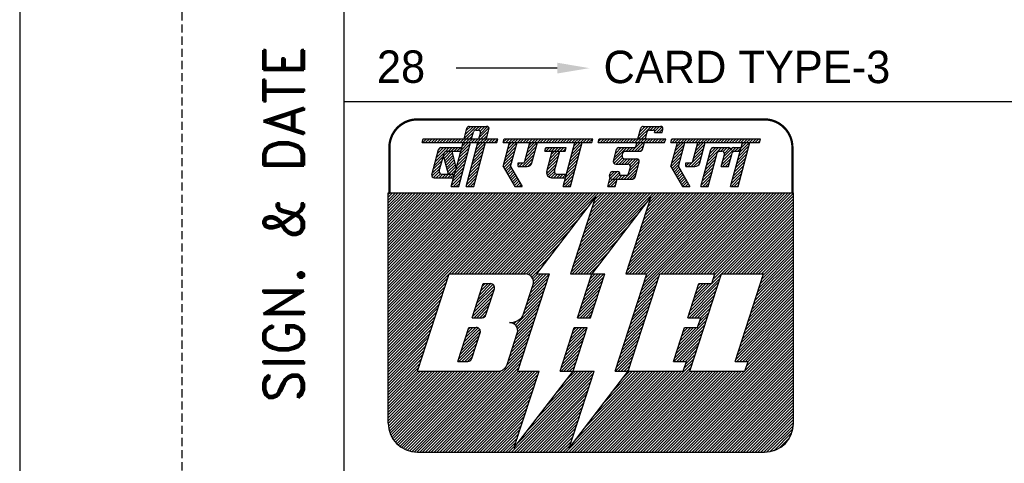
# Model space of a CAD drawing. Extents: x 5036 to 5876, y 913 to 2101.
# Tile 2 of 6: x 5036 to 5279, y 1083 to 1193. Entities that reach past the tile are written whole.
import ezdxf
from ezdxf.enums import TextEntityAlignment as Align

# ---------------------------------------------------------------- set-up
doc = ezdxf.new("R2010")
doc.units = 0
doc.header["$MEASUREMENT"] = 0
doc.linetypes.add('DASHED', pattern=[0.75, 0.5, -0.25])
doc.layers.get('0').update_dxf_attribs({"linetype": 'CONTINUOUS'})
doc.layers.add('BOM', color=5, linetype='CONTINUOUS')
doc.layers.add('TEXT', color=2, linetype='CONTINUOUS')
doc.styles.add('ROMAND', font='romand')
doc.styles.add('ROMANS', font='romans')

# ---------------------------------------------------------------- blocks, each defined once
blk = doc.blocks.new('*X17')
at = {"color": 0}
for p, q in [((31.558, 28.022), (32.186, 28.651)), ((31.622, 28.264), (32.251, 28.892)), ((31.687, 28.505), (32.282, 29.1)), ((31.752, 28.747), (32.105, 29.1)), ((31.817, 28.988), (31.928, 29.1)), ((31.428, 27.539), (32.057, 28.168)), ((31.493, 27.781), (32.121, 28.409)), ((31.234, 26.815), (31.863, 27.443)), ((31.299, 27.056), (31.927, 27.685)), ((31.364, 27.298), (31.992, 27.926)), ((31.163, 26.39), (31.733, 26.96)), ((31.17, 26.573), (31.798, 27.202)), ((31.34, 26.39), (31.669, 26.719)), ((31.517, 26.39), (31.604, 26.477))]:
    blk.add_line(p, q, dxfattribs=at)
blk = doc.blocks.new('*X16')
at = {"color": 0}
for p, q in [((29.691, 27.924), (30.558, 28.79)), ((29.756, 28.165), (30.381, 28.79)), ((29.821, 28.407), (30.204, 28.79)), ((29.885, 28.648), (30.027, 28.79)), ((30.505, 28.56), (30.735, 28.79)), ((30.625, 27.973), (31.442, 28.79)), ((30.661, 28.54), (30.911, 28.79)), ((30.689, 28.214), (31.141, 28.666)), ((30.734, 28.436), (31.068, 28.77)), ((31.147, 28.672), (31.261, 28.787)), ((31.388, 28.56), (31.618, 28.79)), ((31.565, 28.56), (31.752, 28.747)), ((29.562, 27.441), (30.19, 28.069)), ((29.627, 27.682), (30.255, 28.31)), ((30.56, 27.731), (31.188, 28.36)), ((30.625, 27.62), (31.124, 28.118)), ((29.368, 26.716), (29.996, 27.345)), ((29.433, 26.958), (30.061, 27.586)), ((29.497, 27.199), (30.126, 27.828)), ((30.802, 27.62), (31.059, 27.877)), ((30.979, 27.62), (30.994, 27.635)), ((29.303, 26.475), (29.931, 27.103)), ((29.395, 26.39), (29.867, 26.862)), ((29.572, 26.39), (29.802, 26.62))]:
    blk.add_line(p, q, dxfattribs=at)
blk = doc.blocks.new('*X15')
at = {"color": 0}
for p, q in [((27.568, 28.099), (28.197, 28.727)), ((27.633, 28.34), (28.261, 28.968)), ((27.698, 28.582), (28.216, 29.1)), ((27.762, 28.823), (28.039, 29.1)), ((27.827, 29.064), (27.863, 29.1)), ((28.823, 28.116), (29.451, 28.744)), ((28.888, 28.357), (29.516, 28.986)), ((28.952, 28.599), (29.454, 29.1)), ((29.017, 28.84), (29.277, 29.1)), ((29.082, 29.082), (29.1, 29.1)), ((27.441, 27.618), (28.067, 28.244)), ((27.504, 27.857), (28.132, 28.485)), ((27.506, 27.506), (28.002, 28.002)), ((28.504, 27.62), (29.386, 28.503)), ((28.681, 27.62), (29.322, 28.261)), ((28.857, 27.62), (29.257, 28.02)), ((27.571, 27.394), (27.938, 27.761)), ((27.635, 27.282), (27.927, 27.573)), ((27.7, 27.17), (27.992, 27.461)), ((27.765, 27.058), (28.056, 27.349)), ((28.356, 27.649), (28.557, 27.85)), ((28.356, 27.825), (28.38, 27.85)), ((29.082, 27.667), (29.172, 27.758)), ((27.829, 26.946), (28.121, 27.237)), ((27.894, 26.833), (28.186, 27.125)), ((27.959, 26.721), (28.25, 27.013)), ((28.024, 26.609), (28.315, 26.901)), ((28.088, 26.497), (28.38, 26.789)), ((28.158, 26.39), (28.445, 26.677)), ((28.335, 26.39), (28.509, 26.565)), ((28.511, 26.39), (28.574, 26.453))]:
    blk.add_line(p, q, dxfattribs=at)
blk = doc.blocks.new('*X14')
at = {"color": 0}
for p, q in [((27.479, 29.247), (27.562, 29.33)), ((27.509, 29.1), (27.739, 29.33)), ((27.686, 29.1), (27.916, 29.33)), ((27.863, 29.1), (28.093, 29.33)), ((28.039, 29.1), (28.269, 29.33)), ((28.216, 29.1), (28.446, 29.33)), ((28.393, 29.1), (28.623, 29.33)), ((28.57, 29.1), (28.8, 29.33)), ((28.746, 29.1), (28.976, 29.33)), ((28.923, 29.1), (29.153, 29.33)), ((29.1, 29.1), (29.33, 29.33)), ((29.277, 29.1), (29.507, 29.33)), ((29.454, 29.1), (29.684, 29.33)), ((29.63, 29.1), (29.86, 29.33)), ((29.807, 29.1), (30.037, 29.33)), ((29.984, 29.1), (30.214, 29.33)), ((30.161, 29.1), (30.391, 29.33)), ((30.337, 29.1), (30.567, 29.33)), ((30.514, 29.1), (30.744, 29.33)), ((30.691, 29.1), (30.921, 29.33)), ((30.868, 29.1), (31.098, 29.33)), ((31.045, 29.1), (31.275, 29.33)), ((31.221, 29.1), (31.451, 29.33)), ((31.398, 29.1), (31.628, 29.33)), ((31.575, 29.1), (31.805, 29.33)), ((31.752, 29.1), (31.982, 29.33)), ((31.928, 29.1), (32.158, 29.33)), ((32.105, 29.1), (32.335, 29.33)), ((32.282, 29.1), (32.512, 29.33)), ((32.459, 29.1), (32.689, 29.33)), ((32.636, 29.1), (32.866, 29.33)), ((32.812, 29.1), (32.932, 29.22))]:
    blk.add_line(p, q, dxfattribs=at)
blk = doc.blocks.new('*X13')
at = {"color": 0}
for p, q in [((23.882, 27.948), (24.724, 28.79)), ((23.946, 28.188), (24.547, 28.79)), ((24.01, 28.43), (24.371, 28.79)), ((24.075, 28.671), (24.19, 28.787)), ((24.671, 28.56), (24.901, 28.79)), ((24.848, 28.56), (25.078, 28.79)), ((25.024, 28.56), (25.564, 29.1)), ((25.201, 28.56), (25.741, 29.1)), ((25.323, 29.035), (25.388, 29.1)), ((25.378, 28.56), (25.757, 28.939)), ((25.556, 28.561), (25.692, 28.697)), ((23.924, 27.813), (24.445, 28.334)), ((24.058, 27.77), (24.453, 28.166)), ((24.234, 27.77), (24.565, 28.101)), ((24.411, 27.77), (24.741, 28.1)), ((24.588, 27.77), (24.918, 28.1)), ((24.765, 27.77), (25.095, 28.1)), ((24.87, 27.344), (25.486, 27.961)), ((24.896, 27.724), (25.272, 28.1)), ((24.934, 27.586), (25.422, 28.073)), ((24.552, 26.85), (25.433, 27.731)), ((24.729, 26.85), (25.369, 27.49)), ((23.633, 26.992), (23.951, 27.31)), ((23.691, 27.227), (23.759, 27.294)), ((23.696, 26.878), (24.128, 27.31)), ((23.845, 26.85), (24.256, 27.261)), ((24.022, 26.85), (24.29, 27.118)), ((24.198, 26.85), (24.428, 27.08)), ((24.375, 26.85), (24.605, 27.08)), ((24.905, 26.85), (25.304, 27.248)), ((25.082, 26.85), (25.239, 27.007))]:
    blk.add_line(p, q, dxfattribs=at)
blk = doc.blocks.new('*X12')
at = {"color": 0}
for p, q in [((22.95, 29.137), (23.143, 29.33)), ((23.09, 29.1), (23.32, 29.33)), ((23.266, 29.1), (23.496, 29.33)), ((23.443, 29.1), (23.673, 29.33)), ((23.62, 29.1), (23.85, 29.33)), ((23.797, 29.1), (24.027, 29.33)), ((23.973, 29.1), (24.203, 29.33)), ((24.15, 29.1), (24.38, 29.33)), ((24.327, 29.1), (24.557, 29.33)), ((24.504, 29.1), (24.734, 29.33)), ((24.681, 29.1), (24.911, 29.33)), ((24.857, 29.1), (25.087, 29.33)), ((25.034, 29.1), (25.264, 29.33)), ((25.211, 29.1), (25.441, 29.33)), ((25.388, 29.1), (25.618, 29.33)), ((25.564, 29.1), (25.794, 29.33)), ((25.741, 29.1), (25.971, 29.33)), ((25.918, 29.1), (26.148, 29.33)), ((26.095, 29.1), (26.325, 29.33)), ((26.272, 29.1), (26.502, 29.33)), ((26.448, 29.1), (26.678, 29.33)), ((26.625, 29.1), (26.855, 29.33)), ((26.802, 29.1), (27.032, 29.33)), ((26.979, 29.1), (27.076, 29.197))]:
    blk.add_line(p, q, dxfattribs=at)
blk = doc.blocks.new('*X11')
at = {"color": 0}
for p, q in [((25.441, 29.33), (26.211, 30.1)), ((25.452, 29.518), (26.034, 30.1)), ((25.517, 29.759), (25.857, 30.1)), ((25.582, 30.002), (25.671, 30.091)), ((26.158, 29.87), (26.388, 30.1)), ((26.334, 29.87), (26.564, 30.1)), ((26.443, 29.802), (26.741, 30.1)), ((26.538, 29.72), (26.886, 30.068)), ((26.715, 29.72), (26.942, 29.948)), ((25.618, 29.33), (25.951, 29.663)), ((25.794, 29.33), (25.886, 29.422))]:
    blk.add_line(p, q, dxfattribs=at)
blk = doc.blocks.new('*X10')
at = {"color": 0}
for p, q in [((23.562, 26.39), (24.022, 26.85)), ((23.602, 26.607), (23.845, 26.85)), ((23.667, 26.849), (23.696, 26.878)), ((23.738, 26.39), (24.101, 26.753)), ((23.915, 26.39), (24.036, 26.511))]:
    blk.add_line(p, q, dxfattribs=at)
blk = doc.blocks.new('*X9')
at = {"color": 0}
for p, q in [((17.094, 29.115), (17.309, 29.33)), ((17.256, 29.1), (17.486, 29.33)), ((17.433, 29.1), (17.663, 29.33)), ((17.61, 29.1), (17.84, 29.33)), ((17.786, 29.1), (18.016, 29.33)), ((17.963, 29.1), (18.193, 29.33)), ((18.14, 29.1), (18.37, 29.33)), ((18.317, 29.1), (18.547, 29.33)), ((18.493, 29.1), (18.723, 29.33)), ((18.67, 29.1), (18.9, 29.33)), ((18.847, 29.1), (19.077, 29.33)), ((19.024, 29.1), (19.254, 29.33)), ((19.201, 29.1), (19.431, 29.33)), ((19.377, 29.1), (19.607, 29.33)), ((19.554, 29.1), (19.784, 29.33)), ((19.731, 29.1), (19.961, 29.33)), ((19.908, 29.1), (20.138, 29.33)), ((20.084, 29.1), (20.314, 29.33)), ((20.261, 29.1), (20.491, 29.33)), ((20.438, 29.1), (20.668, 29.33)), ((20.615, 29.1), (20.845, 29.33)), ((20.791, 29.1), (21.021, 29.33)), ((20.968, 29.1), (21.198, 29.33)), ((21.145, 29.1), (21.375, 29.33)), ((21.322, 29.1), (21.552, 29.33)), ((21.499, 29.1), (21.729, 29.33)), ((21.675, 29.1), (21.905, 29.33)), ((21.852, 29.1), (22.082, 29.33)), ((22.029, 29.1), (22.259, 29.33)), ((22.206, 29.1), (22.436, 29.33)), ((22.382, 29.1), (22.611, 29.329)), ((19.698, 28.713), (19.774, 28.79)), ((19.721, 28.56), (19.951, 28.79)), ((19.898, 28.56), (20.128, 28.79)), ((20.075, 28.56), (20.305, 28.79)), ((20.251, 28.56), (20.481, 28.79)), ((20.428, 28.56), (20.658, 28.79)), ((20.605, 28.56), (20.835, 28.79)), ((20.782, 28.56), (20.952, 28.73))]:
    blk.add_line(p, q, dxfattribs=at)
blk = doc.blocks.new('*X8')
at = {"color": 0}
for p, q in [((17.183, 27.966), (17.811, 28.594)), ((17.247, 28.208), (17.876, 28.836)), ((17.312, 28.449), (17.941, 29.077)), ((17.377, 28.691), (17.786, 29.1)), ((17.442, 28.932), (17.61, 29.1)), ((18.437, 27.983), (19.066, 28.612)), ((18.502, 28.225), (19.13, 28.853)), ((18.567, 28.466), (19.195, 29.095)), ((18.631, 28.708), (19.024, 29.1)), ((18.696, 28.949), (18.847, 29.1)), ((20.002, 28.134), (20.428, 28.56)), ((20.067, 28.376), (20.251, 28.56)), ((21.257, 28.151), (21.885, 28.78)), ((21.322, 28.393), (21.95, 29.021)), ((21.386, 28.634), (21.852, 29.1)), ((21.451, 28.876), (21.675, 29.1)), ((17.118, 27.725), (17.746, 28.353)), ((17.127, 27.556), (17.682, 28.112)), ((18.251, 27.62), (19.001, 28.37)), ((18.428, 27.62), (18.936, 28.129)), ((19.808, 27.41), (20.437, 28.038)), ((19.873, 27.651), (20.501, 28.28)), ((19.938, 27.893), (20.566, 28.521)), ((21.063, 27.427), (21.691, 28.055)), ((21.128, 27.668), (21.756, 28.297)), ((21.192, 27.91), (21.821, 28.538)), ((17.191, 27.444), (17.617, 27.87)), ((17.256, 27.332), (17.552, 27.629)), ((17.321, 27.22), (17.612, 27.512)), ((17.385, 27.108), (17.677, 27.4)), ((18.006, 27.728), (18.127, 27.85)), ((18.074, 27.62), (18.305, 27.851)), ((18.607, 27.622), (18.872, 27.887)), ((19.773, 27.197), (20.372, 27.797)), ((19.819, 27.067), (20.307, 27.555)), ((20.869, 26.702), (21.497, 27.331)), ((20.92, 26.93), (21.562, 27.572)), ((20.998, 27.185), (21.627, 27.814)), ((17.45, 26.996), (17.742, 27.288)), ((17.515, 26.884), (17.807, 27.176)), ((17.58, 26.772), (17.871, 27.064)), ((17.644, 26.66), (17.936, 26.952)), ((17.709, 26.548), (18.001, 26.839)), ((17.774, 26.436), (18.065, 26.727)), ((19.907, 26.978), (20.247, 27.318)), ((20.038, 26.932), (20.301, 27.195)), ((20.212, 26.93), (20.442, 27.16)), ((20.389, 26.93), (20.619, 27.16)), ((20.566, 26.93), (20.796, 27.16)), ((20.743, 26.93), (20.973, 27.16)), ((20.804, 26.461), (21.433, 27.089)), ((20.91, 26.39), (21.368, 26.848)), ((17.905, 26.39), (18.13, 26.615)), ((18.081, 26.39), (18.195, 26.503)), ((18.258, 26.39), (18.259, 26.391)), ((21.087, 26.39), (21.303, 26.606))]:
    blk.add_line(p, q, dxfattribs=at)
blk = doc.blocks.new('*X7')
at = {"color": 0}
for p, q in [((13.409, 28.259), (13.711, 28.56)), ((13.448, 28.121), (13.888, 28.56)), ((13.462, 28.488), (13.512, 28.538)), ((13.487, 27.983), (13.945, 28.441)), ((13.526, 27.845), (13.98, 28.299)), ((13.565, 27.707), (14.015, 28.157)), ((13.604, 27.57), (14.05, 28.015)), ((13.643, 27.432), (14.085, 27.873)), ((13.682, 27.294), (14.12, 27.731)), ((13.725, 27.16), (14.155, 27.59)), ((13.902, 27.16), (14.168, 27.426)), ((14.079, 27.16), (14.103, 27.184))]:
    blk.add_line(p, q, dxfattribs=at)
blk = doc.blocks.new('*X6')
at = {"color": 0}
for p, q in [((12.974, 28.177), (13.587, 28.79)), ((13.039, 28.418), (13.41, 28.79)), ((13.104, 28.66), (13.232, 28.788)), ((13.512, 28.538), (13.764, 28.79)), ((13.711, 28.56), (13.941, 28.79)), ((13.888, 28.56), (14.118, 28.79)), ((14.064, 28.56), (14.294, 28.79)), ((14.241, 28.56), (14.471, 28.79)), ((14.418, 28.56), (14.491, 28.633)), ((12.78, 27.452), (13.324, 27.997)), ((12.845, 27.694), (13.389, 28.238)), ((12.909, 27.935), (13.462, 28.488)), ((12.699, 27.018), (13.195, 27.514)), ((12.715, 27.211), (13.259, 27.755)), ((12.794, 26.936), (13.147, 27.289)), ((12.965, 26.93), (13.217, 27.182)), ((13.141, 26.93), (13.371, 27.16)), ((13.318, 26.93), (13.548, 27.16)), ((13.495, 26.93), (13.725, 27.16)), ((13.672, 26.93), (13.902, 27.16)), ((13.849, 26.93), (14.079, 27.16)), ((14.025, 26.93), (14.038, 26.943))]:
    blk.add_line(p, q, dxfattribs=at)
blk = doc.blocks.new('*X5')
at = {"color": 0}
for p, q in [((12.129, 29.1), (12.359, 29.33)), ((12.154, 29.301), (12.183, 29.33)), ((12.306, 29.1), (12.536, 29.33)), ((12.483, 29.1), (12.713, 29.33)), ((12.66, 29.1), (12.89, 29.33)), ((12.837, 29.1), (13.067, 29.33)), ((13.013, 29.1), (13.243, 29.33)), ((13.19, 29.1), (13.42, 29.33)), ((13.367, 29.1), (13.597, 29.33)), ((13.544, 29.1), (13.774, 29.33)), ((13.72, 29.1), (13.95, 29.33)), ((13.897, 29.1), (14.127, 29.33)), ((14.074, 29.1), (14.304, 29.33)), ((14.251, 29.1), (14.481, 29.33)), ((14.428, 29.1), (14.658, 29.33)), ((14.604, 29.1), (14.834, 29.33)), ((14.781, 29.1), (15.011, 29.33)), ((14.958, 29.1), (15.188, 29.33)), ((15.135, 29.1), (15.365, 29.33)), ((15.311, 29.1), (15.541, 29.33)), ((15.488, 29.1), (15.718, 29.33)), ((15.665, 29.1), (15.895, 29.33)), ((15.842, 29.1), (16.072, 29.33)), ((16.019, 29.1), (16.249, 29.33)), ((16.195, 29.1), (16.425, 29.33)), ((16.372, 29.1), (16.602, 29.33)), ((16.549, 29.1), (16.755, 29.306))]:
    blk.add_line(p, q, dxfattribs=at)
blk = doc.blocks.new('*X4')
at = {"color": 0}
for p, q in [((14.685, 29.358), (15.428, 30.1)), ((14.75, 29.599), (15.251, 30.1)), ((14.815, 29.841), (15.074, 30.1)), ((15.372, 29.868), (15.604, 30.1)), ((15.551, 29.87), (15.781, 30.1)), ((15.618, 29.407), (16.21, 29.999)), ((15.667, 29.809), (15.958, 30.1)), ((15.683, 29.648), (16.124, 30.089)), ((15.718, 29.33), (16.182, 29.794)), ((14.834, 29.33), (15.249, 29.745)), ((15.011, 29.33), (15.184, 29.503)), ((15.895, 29.33), (16.117, 29.552))]:
    blk.add_line(p, q, dxfattribs=at)
blk = doc.blocks.new('*X3')
at = {"color": 0}
for p, q in [((14.362, 28.15), (14.99, 28.779)), ((14.426, 28.392), (15.055, 29.02)), ((14.491, 28.633), (14.958, 29.1)), ((14.556, 28.875), (14.781, 29.1)), ((15.23, 27.958), (15.859, 28.586)), ((15.295, 28.2), (15.923, 28.828)), ((15.36, 28.441), (15.988, 29.069)), ((15.424, 28.683), (15.842, 29.1)), ((15.489, 28.924), (15.665, 29.1)), ((14.168, 27.426), (14.796, 28.054)), ((14.232, 27.667), (14.861, 28.296)), ((14.297, 27.909), (14.925, 28.537)), ((15.101, 27.475), (15.729, 28.103)), ((15.165, 27.717), (15.794, 28.345)), ((13.973, 26.701), (14.602, 27.33)), ((14.038, 26.943), (14.667, 27.571)), ((14.103, 27.184), (14.731, 27.813)), ((14.907, 26.751), (15.535, 27.379)), ((14.971, 26.992), (15.6, 27.621)), ((15.036, 27.234), (15.664, 27.862)), ((13.909, 26.46), (14.537, 27.088)), ((14.016, 26.39), (14.472, 26.847)), ((14.842, 26.509), (15.47, 27.138)), ((14.9, 26.39), (15.406, 26.896)), ((14.192, 26.39), (14.408, 26.605)), ((15.076, 26.39), (15.341, 26.655)), ((15.253, 26.39), (15.276, 26.413))]:
    blk.add_line(p, q, dxfattribs=at)
blk = doc.blocks.new('*X2')
at = {"color": 0}
for p, q in [((10, 17.425), (18.575, 26)), ((10, 17.601), (18.399, 26)), ((10, 17.778), (18.222, 26)), ((10, 17.955), (18.045, 26)), ((10, 18.132), (17.868, 26)), ((10, 18.309), (17.691, 26)), ((10, 18.485), (17.515, 26)), ((10, 18.662), (17.338, 26)), ((10, 18.839), (17.161, 26)), ((10, 19.016), (16.984, 26)), ((10, 19.192), (16.808, 26)), ((10, 19.369), (16.631, 26)), ((10, 19.546), (16.454, 26)), ((10, 19.723), (16.277, 26)), ((10, 19.899), (16.101, 26)), ((10, 20.076), (15.924, 26)), ((10, 20.253), (15.747, 26)), ((10, 20.43), (15.57, 26)), ((10, 20.607), (15.393, 26)), ((10, 20.783), (15.217, 26)), ((10, 20.96), (15.04, 26)), ((10, 21.137), (14.863, 26)), ((10, 21.314), (14.686, 26)), ((10, 21.49), (14.51, 26)), ((10, 21.667), (14.333, 26)), ((10, 21.844), (14.156, 26)), ((10, 22.021), (13.979, 26)), ((10, 22.198), (13.802, 26)), ((10, 22.374), (13.626, 26)), ((10, 22.551), (13.449, 26)), ((10, 22.728), (13.272, 26)), ((10, 22.905), (13.095, 26)), ((10, 23.081), (12.919, 26)), ((10, 23.258), (12.742, 26)), ((10, 23.435), (12.565, 26)), ((10, 23.612), (12.388, 26)), ((10, 23.789), (12.211, 26)), ((10, 23.965), (12.035, 26)), ((10, 24.142), (11.858, 26)), ((10, 24.319), (11.681, 26)), ((10, 24.496), (11.504, 26)), ((10, 24.672), (11.328, 26)), ((10, 24.849), (11.151, 26)), ((10, 25.026), (10.974, 26)), ((10, 25.203), (10.797, 26)), ((10, 25.38), (10.62, 26)), ((10, 25.556), (10.444, 26)), ((10, 25.733), (10.267, 26)), ((10, 25.91), (10.09, 26)), ((13.752, 21), (18.752, 26)), ((13.929, 21), (18.929, 26)), ((14.106, 21), (19.106, 26)), ((14.282, 21), (19.282, 26)), ((14.459, 21), (19.459, 26)), ((14.636, 21), (19.636, 26)), ((14.813, 21), (19.813, 26)), ((14.99, 21), (19.99, 26)), ((15.166, 21), (20.166, 26)), ((15.343, 21), (20.343, 26)), ((15.52, 21), (20.52, 26)), ((15.697, 21), (20.697, 26)), ((15.873, 21), (20.873, 26)), ((16.05, 21), (21.05, 26)), ((16.227, 21), (21.227, 26)), ((16.404, 21), (21.404, 26)), ((16.581, 21), (21.581, 26)), ((16.757, 21), (21.757, 26)), ((16.934, 21), (21.934, 26)), ((17.111, 21), (22.111, 26)), ((17.288, 21), (22.288, 26)), ((17.464, 21), (22.464, 26)), ((17.641, 21), (22.641, 26)), ((17.818, 21), (22.818, 26)), ((17.995, 21), (22.995, 26)), ((21.285, 21.108), (26.177, 26)), ((21.354, 21), (26.354, 26)), ((21.37, 21.37), (26, 26)), ((21.455, 21.631), (25.823, 26)), ((21.54, 21.893), (25.646, 26)), ((21.625, 22.155), (25.47, 26)), ((21.71, 22.417), (25.293, 26)), ((21.795, 22.679), (25.116, 26)), ((21.88, 22.941), (24.939, 26)), ((21.965, 23.203), (24.763, 26)), ((22.05, 23.464), (24.586, 26)), ((22.135, 23.726), (24.409, 26)), ((22.22, 23.988), (24.232, 26)), ((22.306, 24.25), (24.055, 26)), ((22.391, 24.512), (23.879, 26)), ((22.476, 24.774), (23.702, 26)), ((22.561, 25.036), (23.525, 26)), ((22.646, 25.298), (23.348, 26)), ((22.731, 25.559), (23.172, 26)), ((24.704, 21.169), (29.536, 26)), ((24.712, 21), (29.712, 26)), ((24.789, 21.431), (29.359, 26)), ((24.875, 21.693), (29.182, 26)), ((24.889, 21), (29.889, 26)), ((24.96, 21.954), (29.005, 26)), ((25.045, 22.216), (28.828, 26)), ((25.066, 21), (30.066, 26)), ((25.13, 22.478), (28.652, 26)), ((25.215, 22.74), (28.475, 26)), ((25.243, 21), (30.243, 26)), ((25.3, 23.002), (28.298, 26)), ((25.385, 23.264), (28.121, 26)), ((25.419, 21), (30.419, 26)), ((25.47, 23.526), (27.945, 26)), ((25.555, 23.787), (27.768, 26)), ((25.596, 21), (30.596, 26)), ((25.609, 19.952), (31.657, 26)), ((25.64, 24.049), (27.591, 26)), ((25.694, 20.214), (31.48, 26)), ((25.725, 24.311), (27.414, 26)), ((25.773, 21), (30.773, 26)), ((25.779, 20.476), (31.303, 26)), ((25.81, 24.573), (27.237, 26)), ((25.864, 20.738), (31.127, 26)), ((25.896, 24.835), (27.061, 26)), ((25.949, 21), (30.95, 26)), ((25.981, 25.097), (26.884, 26)), ((26.066, 25.359), (26.707, 26)), ((26.151, 25.62), (26.53, 26)), ((26.834, 21), (31.834, 26)), ((27.01, 21), (32.01, 26)), ((27.187, 21), (32.187, 26)), ((27.364, 21), (32.364, 26)), ((27.541, 21), (32.541, 26)), ((27.718, 21), (32.718, 26)), ((27.894, 21), (32.894, 26)), ((28.071, 21), (33.071, 26)), ((28.248, 21), (33.248, 26)), ((28.425, 21), (33.425, 26)), ((28.601, 21), (33.601, 26)), ((28.778, 21), (33.778, 26)), ((28.955, 21), (33.955, 26)), ((29.132, 21), (34.132, 26)), ((29.309, 21), (34.309, 26)), ((29.485, 21), (34.485, 26)), ((29.662, 21), (34.662, 26)), ((29.839, 21), (34.839, 26)), ((30.016, 21), (35, 25.984)), ((30.044, 20.675), (35, 25.631)), ((30.129, 20.936), (35, 25.808)), ((18.172, 21), (22.369, 25.198)), ((21.53, 21), (25.905, 25.375)), ((29.959, 20.413), (35, 25.454)), ((30.723, 21), (35, 25.277)), ((30.899, 21), (35, 25.101)), ((31.076, 21), (35, 24.924)), ((18.348, 21), (21.787, 24.439)), ((21.707, 21), (25.323, 24.616)), ((31.253, 21), (35, 24.747)), ((31.43, 21), (35, 24.57)), ((31.607, 21), (35, 24.393)), ((21.884, 21), (24.741, 23.857)), ((31.783, 21), (35, 24.217)), ((31.96, 21), (35, 24.04)), ((32.137, 21), (35, 23.863)), ((32.314, 21), (35, 23.686)), ((18.521, 20.996), (21.205, 23.68)), ((22.061, 21), (24.159, 23.098)), ((32.49, 21), (35, 23.51)), ((32.667, 21), (35, 23.333)), ((32.844, 21), (35, 23.156)), ((18.661, 20.959), (20.623, 22.921)), ((33.021, 21), (35, 22.979)), ((33.041, 20.667), (35, 22.626)), ((33.126, 20.929), (35, 22.802)), ((18.771, 20.892), (20.041, 22.163)), ((22.237, 21), (23.577, 22.34)), ((32.701, 19.619), (35, 21.919)), ((32.786, 19.881), (35, 22.095)), ((32.871, 20.143), (35, 22.272)), ((32.956, 20.405), (35, 22.449)), ((18.859, 20.803), (19.459, 21.404)), ((22.414, 21), (22.995, 21.581)), ((32.446, 18.834), (35, 21.388)), ((32.531, 19.096), (35, 21.565)), ((32.616, 19.358), (35, 21.742)), ((10, 17.248), (13.748, 20.996)), ((10, 17.071), (13.663, 20.734)), ((18.684, 19.568), (19.869, 20.753)), ((18.769, 19.83), (19.939, 21)), ((18.854, 20.092), (19.763, 21)), ((18.923, 20.691), (19.232, 21)), ((18.939, 20.354), (19.586, 21)), ((18.959, 20.55), (19.409, 21)), ((22.104, 19.629), (23.289, 20.814)), ((22.189, 19.891), (23.298, 21)), ((22.274, 20.153), (23.121, 21)), ((22.359, 20.415), (22.945, 21)), ((22.444, 20.677), (22.768, 21)), ((22.53, 20.939), (22.591, 21)), ((25.524, 19.69), (26.709, 20.875)), ((28.689, 18.966), (30.466, 20.743)), ((32.105, 17.786), (35, 20.681)), ((32.19, 18.048), (35, 20.858)), ((32.276, 18.31), (35, 21.035)), ((32.361, 18.572), (35, 21.211)), ((10, 16.894), (13.578, 20.472)), ((10, 16.718), (13.493, 20.211)), ((18.514, 19.044), (19.699, 20.229)), ((18.599, 19.306), (19.784, 20.491)), ((21.934, 19.106), (23.119, 20.291)), ((22.019, 19.367), (23.204, 20.552)), ((25.269, 18.905), (26.454, 20.09)), ((25.354, 19.167), (26.539, 20.352)), ((25.439, 19.428), (26.624, 20.614)), ((28.518, 18.442), (30.296, 20.22)), ((28.604, 18.704), (30.381, 20.482)), ((28.774, 19.228), (29.946, 20.4)), ((28.859, 19.49), (29.769, 20.4)), ((28.944, 19.751), (29.592, 20.4)), ((29.029, 20.013), (29.416, 20.4)), ((29.114, 20.275), (29.239, 20.4)), ((31.85, 17.001), (35, 20.151)), ((31.935, 17.263), (35, 20.328)), ((32.02, 17.525), (35, 20.504)), ((10, 16.541), (13.408, 19.949)), ((10, 16.364), (13.323, 19.687)), ((17.847, 17.847), (19.444, 19.444)), ((18.344, 18.521), (19.529, 19.706)), ((18.429, 18.783), (19.614, 19.968)), ((21.679, 18.32), (22.864, 19.505)), ((21.764, 18.582), (22.949, 19.767)), ((21.849, 18.844), (23.034, 20.029)), ((25.099, 18.381), (26.284, 19.566)), ((25.184, 18.643), (26.369, 19.828)), ((28.553, 18.3), (30.211, 19.958)), ((28.73, 18.3), (30.126, 19.696)), ((31.51, 15.953), (35, 19.444)), ((31.595, 16.215), (35, 19.62)), ((31.68, 16.477), (35, 19.797)), ((31.765, 16.739), (35, 19.974)), ((10, 16.187), (13.238, 19.425)), ((10, 16.01), (13.153, 19.163)), ((10, 15.834), (13.068, 18.901)), ((17.922, 17.745), (19.359, 19.182)), ((17.972, 17.619), (19.274, 18.92)), ((21.836, 18.3), (22.779, 19.243)), ((22.012, 18.3), (22.694, 18.981)), ((24.928, 17.857), (26.113, 19.042)), ((25.013, 18.119), (26.199, 19.304)), ((28.907, 18.3), (30.041, 19.434)), ((29.083, 18.3), (29.956, 19.172)), ((29.26, 18.3), (29.871, 18.91)), ((31.425, 15.692), (35, 19.267)), ((31.51, 15.6), (35, 19.09)), ((31.687, 15.6), (35, 18.913)), ((10, 15.657), (12.982, 18.639)), ((10, 15.48), (12.897, 18.377)), ((17.919, 17.211), (19.104, 18.396)), ((17.984, 17.454), (19.189, 18.658)), ((22.189, 18.3), (22.609, 18.719)), ((22.366, 18.3), (22.523, 18.458)), ((24.673, 17.072), (25.858, 18.257)), ((24.758, 17.334), (25.943, 18.519)), ((24.843, 17.595), (26.028, 18.781)), ((29.108, 17.794), (29.7, 18.387)), ((29.193, 18.056), (29.785, 18.649)), ((31.863, 15.6), (35, 18.737)), ((32.04, 15.6), (35, 18.56)), ((32.184, 15.567), (35, 18.383)), ((10, 15.303), (12.812, 18.116)), ((10, 15.127), (12.727, 17.854)), ((17.626, 17.98), (17.658, 18.011)), ((17.748, 16.688), (18.933, 17.873)), ((17.749, 17.926), (17.909, 18.086)), ((17.833, 16.95), (19.018, 18.135)), ((21.083, 16.487), (22.268, 17.672)), ((21.168, 16.749), (22.119, 17.7)), ((21.253, 17.011), (21.943, 17.7)), ((21.338, 17.273), (21.766, 17.7)), ((21.423, 17.534), (21.589, 17.7)), ((24.503, 16.548), (25.688, 17.733)), ((24.588, 16.81), (25.773, 17.995)), ((27.147, 10), (35, 17.853)), ((27.324, 10), (35, 17.676)), ((27.753, 16.085), (29.53, 17.863)), ((27.838, 16.347), (29.615, 18.125)), ((27.923, 16.609), (29.014, 17.7)), ((28.008, 16.871), (28.837, 17.7)), ((28.093, 17.133), (28.66, 17.7)), ((28.178, 17.395), (28.483, 17.7)), ((28.263, 17.657), (28.307, 17.7)), ((32.014, 15.044), (35, 18.029)), ((32.099, 15.305), (35, 18.206)), ((10, 14.95), (12.642, 17.592)), ((10, 14.773), (12.557, 17.33)), ((10, 14.596), (12.472, 17.068)), ((17.493, 15.902), (18.678, 17.087)), ((17.578, 16.164), (18.763, 17.349)), ((17.663, 16.426), (18.848, 17.611)), ((20.913, 15.963), (22.098, 17.148)), ((20.998, 16.225), (22.183, 17.41)), ((24.333, 16.024), (25.518, 17.209)), ((24.418, 16.286), (25.603, 17.471)), ((27.501, 10), (35, 17.499)), ((27.621, 15.6), (29.36, 17.339)), ((27.668, 15.824), (29.445, 17.601)), ((27.678, 10), (35, 17.322)), ((27.798, 15.6), (29.275, 17.077)), ((27.854, 10), (35, 17.146)), ((10, 14.419), (12.387, 16.806)), ((10, 14.243), (12.302, 16.544)), ((17.321, 15.376), (18.508, 16.563)), ((17.408, 15.64), (18.593, 16.825)), ((20.743, 15.44), (21.928, 16.625)), ((20.828, 15.701), (22.013, 16.886)), ((24.078, 15.239), (25.263, 16.424)), ((24.163, 15.501), (25.348, 16.686)), ((24.248, 15.762), (25.433, 16.947)), ((27.974, 15.6), (29.19, 16.816)), ((28.031, 10), (35, 16.969)), ((28.151, 15.6), (29.105, 16.554)), ((28.208, 10), (35, 16.792)), ((28.385, 10), (35, 16.615)), ((28.562, 10), (35, 16.438)), ((10, 14.066), (12.217, 16.283)), ((10, 13.889), (12.132, 16.021)), ((12.121, 10), (18.423, 16.302)), ((12.298, 10), (18.338, 16.04)), ((20.657, 15), (21.758, 16.101)), ((20.658, 15.178), (21.843, 16.363)), ((20.834, 15), (21.673, 15.839)), ((24.016, 15), (25.178, 16.162)), ((24.192, 15), (25.092, 15.9)), ((28.328, 15.6), (29.02, 16.292)), ((28.342, 15.437), (28.935, 16.03)), ((28.738, 10), (35, 16.262)), ((28.915, 10), (35, 16.085)), ((29.092, 10), (35, 15.908)), ((10, 13.712), (12.047, 15.759)), ((10, 13.536), (11.961, 15.497)), ((10, 13.359), (11.876, 15.235)), ((12.475, 10), (18.253, 15.778)), ((12.652, 10), (18.168, 15.516)), ((12.828, 10), (18.083, 15.254)), ((21.01, 15), (21.588, 15.577)), ((21.187, 15), (21.502, 15.315)), ((23.258, 10), (28.764, 15.506)), ((23.435, 10), (28.679, 15.244)), ((24.369, 15), (25.007, 15.638)), ((24.546, 15), (24.922, 15.376)), ((28.257, 15.176), (28.85, 15.768)), ((29.269, 10), (35, 15.731)), ((29.445, 10), (35, 15.555)), ((29.622, 10), (35, 15.378)), ((29.799, 10), (35, 15.201)), ((10, 11.768), (13.232, 15)), ((10, 11.945), (13.055, 15)), ((10, 12.121), (12.879, 15)), ((10, 12.298), (12.702, 15)), ((10, 12.475), (12.525, 15)), ((10, 12.652), (12.348, 15)), ((10, 12.828), (12.172, 15)), ((10, 13.005), (11.995, 15)), ((10, 13.182), (11.818, 15)), ((10.011, 11.602), (13.409, 15)), ((10.035, 11.449), (13.586, 15)), ((10.069, 11.306), (13.763, 15)), ((10.113, 11.173), (13.939, 15)), ((10.164, 11.048), (14.116, 15)), ((10.224, 10.931), (14.293, 15)), ((10.29, 10.82), (14.47, 15)), ((10.363, 10.716), (14.646, 15)), ((10.442, 10.619), (14.823, 15)), ((10.527, 10.527), (15, 15)), ((10.619, 10.442), (15.177, 15)), ((10.716, 10.363), (15.354, 15)), ((10.82, 10.29), (15.53, 15)), ((10.931, 10.224), (15.707, 15)), ((11.048, 10.164), (15.884, 15)), ((11.173, 10.113), (16.061, 15)), ((11.306, 10.069), (16.237, 15)), ((11.449, 10.035), (16.414, 15)), ((11.602, 10.011), (16.591, 15)), ((11.768, 10), (16.768, 15)), ((11.945, 10), (16.988, 15.043)), ((13.005, 10), (18.005, 15)), ((13.182, 10), (18.182, 15)), ((13.359, 10), (18.359, 15)), ((13.536, 10), (18.536, 15)), ((13.712, 10), (18.712, 15)), ((13.889, 10), (18.889, 15)), ((14.066, 10), (19.066, 15)), ((14.243, 10), (19.243, 15)), ((14.419, 10), (19.243, 14.823)), ((17.601, 10), (22.601, 15)), ((17.778, 10), (22.662, 14.884)), ((17.955, 10), (22.577, 14.622)), ((18.027, 10.602), (22.425, 15)), ((18.609, 11.361), (22.248, 15)), ((19.191, 12.12), (22.071, 15)), ((19.773, 12.878), (21.894, 15)), ((20.355, 13.637), (21.718, 15)), ((20.937, 14.396), (21.541, 15)), ((20.96, 10), (25.96, 15)), ((21.137, 10), (26.137, 15)), ((21.314, 10), (26.314, 15)), ((21.364, 15), (21.417, 15.053)), ((21.49, 10), (26.49, 15)), ((21.562, 10.779), (25.783, 15)), ((21.667, 10), (26.667, 15)), ((21.844, 10), (26.844, 15)), ((22.021, 10), (27.021, 15)), ((22.144, 11.538), (25.607, 15)), ((22.198, 10), (27.198, 15)), ((22.374, 10), (27.374, 15)), ((22.551, 10), (27.551, 15)), ((22.726, 12.297), (25.43, 15)), ((22.728, 10), (27.728, 15)), ((22.905, 10), (27.905, 15)), ((23.081, 10), (28.081, 15)), ((23.308, 13.055), (25.253, 15)), ((23.612, 10), (28.612, 15)), ((23.789, 10), (28.789, 15)), ((23.89, 13.814), (25.076, 15)), ((23.965, 10), (28.965, 15)), ((24.142, 10), (29.142, 15)), ((24.319, 10), (29.319, 15)), ((24.472, 14.573), (24.899, 15)), ((24.496, 10), (29.496, 15)), ((24.672, 10), (29.672, 15)), ((24.723, 15), (24.837, 15.114)), ((24.849, 10), (29.849, 15)), ((25.026, 10), (30.026, 15)), ((25.203, 10), (30.203, 15)), ((25.38, 10), (30.38, 15)), ((25.556, 10), (30.556, 15)), ((25.733, 10), (30.733, 15)), ((25.91, 10), (30.91, 15)), ((26.087, 10), (31.087, 15)), ((26.263, 10), (31.263, 15)), ((26.44, 10), (31.44, 15)), ((26.617, 10), (31.617, 15)), ((26.794, 10), (31.794, 15)), ((26.971, 10), (31.971, 15)), ((29.976, 10), (35, 15.024)), ((30.153, 10), (35, 14.847)), ((30.329, 10), (35, 14.671)), ((14.596, 10), (19.157, 14.561)), ((14.773, 10), (19.072, 14.299)), ((14.95, 10), (18.987, 14.038)), ((18.132, 10), (22.492, 14.36)), ((18.309, 10), (22.407, 14.099)), ((30.506, 10), (35, 14.494)), ((30.683, 10), (35, 14.317)), ((30.86, 10), (35, 14.14)), ((15.127, 10), (18.902, 13.776)), ((15.303, 10), (18.817, 13.514)), ((18.485, 10), (22.322, 13.837)), ((18.662, 10), (22.237, 13.575)), ((31.036, 10), (35, 13.964)), ((31.213, 10), (35, 13.787)), ((31.39, 10), (35, 13.61)), ((31.567, 10), (35, 13.433)), ((15.48, 10), (18.732, 13.252)), ((15.657, 10), (18.647, 12.99)), ((18.839, 10), (22.152, 13.313)), ((19.016, 10), (22.067, 13.051)), ((19.192, 10), (21.982, 12.789)), ((31.744, 10), (35, 13.256)), ((31.92, 10), (35, 13.08)), ((32.097, 10), (35, 12.903)), ((15.834, 10), (18.562, 12.728)), ((16.01, 10), (18.477, 12.466)), ((16.187, 10), (18.392, 12.205)), ((19.369, 10), (21.897, 12.527)), ((19.546, 10), (21.812, 12.266)), ((32.274, 10), (35, 12.726)), ((32.451, 10), (35, 12.549)), ((32.627, 10), (35, 12.373)), ((32.804, 10), (35, 12.196)), ((16.364, 10), (18.307, 11.943)), ((16.541, 10), (18.222, 11.681)), ((19.723, 10), (21.726, 12.004)), ((19.899, 10), (21.641, 11.742)), ((32.981, 10), (35, 12.019)), ((33.158, 10), (35, 11.842)), ((33.34, 10.005), (34.995, 11.66)), ((16.718, 10), (18.136, 11.419)), ((16.894, 10), (18.051, 11.157)), ((20.076, 10), (21.556, 11.48)), ((20.253, 10), (21.471, 11.218)), ((20.43, 10), (21.386, 10.956)), ((33.545, 10.033), (34.967, 11.455)), ((33.786, 10.098), (34.902, 11.214)), ((17.071, 10), (17.966, 10.895)), ((17.248, 10), (17.881, 10.633)), ((17.425, 10), (17.796, 10.371)), ((20.607, 10), (21.301, 10.694)), ((20.783, 10), (21.216, 10.433)), ((34.114, 10.25), (34.75, 10.886))]:
    blk.add_line(p, q, dxfattribs=at)
blk = doc.blocks.new('*X1')
at = {"color": 0}
for p, q in [((15.368, 18.904), (16.553, 20.088)), ((15.454, 19.166), (16.539, 20.251)), ((15.539, 19.428), (16.461, 20.35)), ((15.624, 19.69), (16.333, 20.399)), ((15.709, 19.951), (16.157, 20.4)), ((15.794, 20.213), (15.981, 20.4)), ((15.198, 18.38), (16.383, 19.565)), ((15.283, 18.642), (16.468, 19.827)), ((15.295, 18.3), (16.298, 19.303)), ((15.472, 18.3), (16.213, 19.042)), ((15.648, 18.3), (16.128, 18.78)), ((15.828, 18.303), (16.043, 18.518)), ((14.688, 16.809), (15.55, 17.671)), ((14.773, 17.071), (15.402, 17.7)), ((14.858, 17.333), (15.225, 17.7)), ((14.943, 17.595), (15.048, 17.7)), ((14.433, 16.024), (15.618, 17.209)), ((14.518, 16.285), (15.683, 17.451)), ((14.603, 16.547), (15.642, 17.587)), ((14.347, 15.762), (15.533, 16.947)), ((14.363, 15.6), (15.447, 16.685)), ((14.539, 15.6), (15.362, 16.423)), ((14.716, 15.6), (15.277, 16.161)), ((14.893, 15.6), (15.192, 15.899))]:
    blk.add_line(p, q, dxfattribs=at)
blk = doc.blocks.new('MONO1')
for p, q in [((7.178, 24.077), (7.354, 24.736)), ((7.499, 24.847), (8.569, 24.847)), ((7.638, 24.077), (7.753, 24.506)), ((7.898, 24.617), (8.047, 24.617)), ((8.098, 24.077), (8.192, 24.428)), ((8.558, 24.077), (8.713, 24.658)), ((17.902, 24.077), (18.078, 24.736)), ((18.223, 24.847), (19.292, 24.847)), ((18.362, 24.077), (18.477, 24.506)), ((18.621, 24.617), (18.869, 24.617)), ((18.926, 24.467), (18.941, 24.523)), ((18.926, 24.467), (19.386, 24.467)), ((19.386, 24.467), (19.437, 24.658)), ((4.6, 23.847), (4.662, 24.077)), ((4.6, 23.847), (7.116, 23.847)), ((4.662, 24.077), (7.178, 24.077)), ((6.85, 21.137), (7.576, 23.847)), ((7.033, 23.537), (7.116, 23.847)), ((7.116, 23.847), (7.576, 23.847)), ((7.178, 24.077), (7.638, 24.077)), ((7.31, 21.137), (8.036, 23.847)), ((7.576, 23.847), (8.036, 23.847)), ((7.638, 24.077), (8.098, 24.077)), ((7.77, 21.137), (8.496, 23.847)), ((8.036, 23.847), (8.496, 23.847)), ((8.098, 24.077), (8.558, 24.077)), ((8.496, 23.847), (9.2, 23.847)), ((8.558, 24.077), (9.262, 24.077)), ((9.2, 23.847), (9.262, 24.077)), ((9.59, 23.847), (9.652, 24.077)), ((9.59, 22.367), (9.987, 23.847)), ((9.59, 23.847), (9.987, 23.847)), ((9.652, 24.077), (15.112, 24.077)), ((9.987, 23.847), (10.447, 23.847)), ((10.05, 22.367), (10.447, 23.847)), ((10.447, 23.847), (11.237, 23.847)), ((10.931, 22.708), (11.237, 23.847)), ((11.237, 23.847), (11.697, 23.847)), ((11.36, 22.589), (11.697, 23.847)), ((11.697, 23.847), (14.011, 23.847)), ((13.285, 21.137), (14.011, 23.847)), ((13.745, 21.137), (14.471, 23.847)), ((14.011, 23.847), (14.471, 23.847)), ((14.471, 23.847), (15.05, 23.847)), ((15.05, 23.847), (15.112, 24.077)), ((15.44, 23.847), (15.502, 24.077)), ((15.44, 23.847), (17.84, 23.847)), ((15.502, 24.077), (17.902, 24.077)), ((17.787, 23.648), (17.84, 23.847)), ((17.84, 23.847), (18.3, 23.847)), ((17.902, 24.077), (18.362, 24.077)), ((18.185, 23.418), (18.3, 23.847)), ((18.3, 23.847), (19.55, 23.847)), ((18.362, 24.077), (19.612, 24.077)), ((19.55, 23.847), (19.612, 24.077)), ((19.94, 23.847), (20.002, 24.077)), ((19.94, 22.367), (20.337, 23.847)), ((19.94, 23.847), (20.337, 23.847)), ((20.002, 24.077), (25.462, 24.077)), ((20.337, 23.847), (20.797, 23.847)), ((20.4, 22.367), (20.797, 23.847)), ((20.797, 23.847), (21.587, 23.847)), ((21.281, 22.708), (21.587, 23.847)), ((21.587, 23.847), (22.047, 23.847)), ((21.71, 22.589), (22.047, 23.847)), ((22.047, 23.847), (24.347, 23.847)), ((24.08, 21.137), (24.807, 23.847)), ((24.264, 23.537), (24.347, 23.847)), ((24.347, 23.847), (24.807, 23.847)), ((24.807, 23.847), (25.4, 23.847)), ((25.4, 23.847), (25.462, 24.077)), ((5.191, 21.866), (5.609, 23.426)), ((5.753, 23.537), (7.033, 23.537)), ((5.902, 23.033), (5.945, 23.196)), ((6.09, 23.307), (6.416, 23.307)), ((6.416, 23.307), (6.971, 23.307)), ((6.416, 23.307), (6.682, 22.226)), ((6.682, 22.226), (6.971, 23.307)), ((6.971, 23.307), (7.033, 23.537)), ((12.157, 23.307), (12.218, 23.537)), ((12.157, 23.307), (12.617, 23.307)), ((12.218, 23.537), (13.468, 23.537)), ((12.281, 22.055), (12.617, 23.307)), ((12.617, 23.307), (13.077, 23.307)), ((12.752, 22.096), (13.077, 23.307)), ((13.077, 23.307), (13.407, 23.307)), ((13.407, 23.307), (13.468, 23.537)), ((16.384, 22.706), (16.577, 23.426)), ((16.722, 23.537), (17.642, 23.537)), ((16.933, 23.036), (16.976, 23.196)), ((17.12, 23.307), (18.04, 23.307)), ((21.78, 21.137), (22.394, 23.426)), ((22.24, 21.137), (22.792, 23.196)), ((22.539, 23.537), (23.494, 23.537)), ((22.937, 23.307), (23.086, 23.307)), ((23.03, 22.367), (23.231, 23.118)), ((23.49, 22.367), (23.712, 23.196)), ((23.62, 21.137), (24.202, 23.307)), ((23.644, 23.386), (23.644, 23.387)), ((23.644, 23.386), (23.644, 23.387)), ((23.794, 23.537), (24.264, 23.537)), ((23.857, 23.307), (24.202, 23.307)), ((24.202, 23.307), (24.264, 23.537)), ((5.651, 22.096), (5.902, 23.033)), ((6.22, 21.907), (5.902, 23.033)), ((10.506, 22.367), (10.506, 22.597)), ((10.506, 22.597), (10.787, 22.597)), ((16.529, 22.517), (17.288, 22.517)), ((17.078, 22.847), (17.837, 22.847)), ((17.727, 21.708), (17.981, 22.658)), ((20.856, 22.597), (21.137, 22.597)), ((20.856, 22.367), (20.856, 22.597)), ((5.795, 21.907), (6.22, 21.907)), ((6.22, 21.907), (6.596, 21.907)), ((6.39, 21.137), (6.596, 21.907)), ((6.596, 21.907), (6.682, 22.226)), ((9.59, 22.367), (10.3, 21.137)), ((10.05, 22.367), (10.76, 21.137)), ((10.506, 22.367), (11.07, 22.367)), ((12.897, 21.907), (13.491, 21.907)), ((16.138, 21.786), (16.181, 21.946)), ((16.325, 22.057), (16.646, 22.057)), ((16.78, 21.827), (16.791, 21.868)), ((17.329, 21.938), (17.433, 22.328)), ((19.94, 22.367), (20.65, 21.137)), ((20.4, 22.367), (21.11, 21.137)), ((20.856, 22.367), (21.42, 22.367)), ((23.03, 22.367), (23.49, 22.367)), ((5.335, 21.677), (6.535, 21.677)), ((12.571, 21.677), (13.43, 21.677)), ((16.044, 21.137), (16.178, 21.639)), ((16.283, 21.597), (16.627, 21.597)), ((16.504, 21.137), (16.627, 21.597)), ((16.627, 21.597), (17.582, 21.597)), ((16.78, 21.827), (17.184, 21.827)), ((2.5, 20.747), (27.5, 20.747)), ((2.5, 6.547), (2.5, 20.747)), ((6.39, 21.137), (6.85, 21.137)), ((7.31, 21.137), (7.77, 21.137)), ((10.3, 21.137), (10.76, 21.137)), ((13.285, 21.137), (13.745, 21.137)), ((16.044, 21.137), (16.504, 21.137)), ((20.65, 21.137), (21.11, 21.137)), ((20.65, 21.137), (21.11, 21.137)), ((21.78, 21.137), (22.24, 21.137)), ((23.62, 21.137), (24.08, 21.137)), ((27.5, 6.547), (27.5, 20.747)), ((15.293, 20.497), (11.65, 15.747)), ((15.293, 20.497), (13.75, 15.747)), ((18.693, 20.497), (15.05, 15.747)), ((18.693, 20.497), (17.15, 15.747)), ((4.3, 9.747), (6.25, 15.747)), ((6.25, 15.747), (10.961, 15.747)), ((10.5, 9.747), (12.45, 15.747)), ((11.65, 15.747), (12.45, 15.747)), ((13.75, 15.747), (15.85, 15.747)), ((14.172, 13.047), (15.05, 15.747)), ((14.972, 13.047), (15.85, 15.747)), ((16.5, 9.747), (18.45, 15.747)), ((17.15, 15.747), (18.45, 15.747)), ((17.3, 9.747), (19.25, 15.747)), ((19.25, 15.747), (22.65, 15.747)), ((21.1, 9.747), (23.05, 15.747)), ((22.455, 15.147), (22.65, 15.747)), ((23.05, 15.747), (25.65, 15.747)), ((23.895, 10.347), (25.65, 15.747)), ((7.672, 13.047), (8.355, 15.147)), ((8.355, 15.147), (8.81, 15.147)), ((8.528, 13.22), (9.048, 14.82)), ((10.809, 13.162), (11.437, 15.092)), ((20.972, 13.047), (21.655, 15.147)), ((21.655, 15.147), (22.455, 15.147)), ((7.672, 13.047), (8.291, 13.047)), ((14.172, 13.047), (14.972, 13.047)), ((20.972, 13.047), (21.772, 13.047)), ((21.577, 12.447), (21.772, 13.047)), ((6.795, 10.347), (7.477, 12.447)), ((7.477, 12.447), (7.933, 12.447)), ((13.1, 9.747), (13.977, 12.447)), ((13.9, 9.747), (14.777, 12.447)), ((13.977, 12.447), (14.777, 12.447)), ((20.095, 10.347), (20.777, 12.447)), ((20.777, 12.447), (21.577, 12.447)), ((7.651, 10.52), (8.171, 12.12)), ((9.835, 10.162), (10.462, 12.092)), ((6.795, 10.347), (7.413, 10.347)), ((20.095, 10.347), (20.895, 10.347)), ((20.7, 9.747), (20.895, 10.347)), ((23.895, 10.347), (24.695, 10.347)), ((24.5, 9.747), (24.695, 10.347)), ((4.3, 9.747), (9.264, 9.747)), ((10.257, 4.997), (13.9, 9.747)), ((10.257, 4.997), (11.8, 9.747)), ((10.5, 9.747), (11.8, 9.747)), ((13.1, 9.747), (15.2, 9.747)), ((13.657, 4.997), (17.3, 9.747)), ((13.657, 4.997), (15.2, 9.747)), ((16.5, 9.747), (20.7, 9.747)), ((21.1, 9.747), (24.5, 9.747)), ((4.3, 4.747), (25.7, 4.747))]:
    blk.add_line(p, q)
at = {"const_width": 0.14}
blk.add_lwpolyline([(2.57, 20.747), (2.57, 23.547, -0.414214), (4.3, 25.277), (25.7, 25.277, -0.414214), (27.43, 23.547), (27.43, 20.747)], format="xyb", dxfattribs=at)
for centre, radius, start, end in [((7.499, 24.697), 0.15, 90, 165), ((7.898, 24.467), 0.15, 90, 165), ((8.047, 24.467), 0.15, 345, 90), ((8.569, 24.697), 0.15, 345, 90), ((18.223, 24.697), 0.15, 90, 165), ((18.621, 24.467), 0.15, 90, 165), ((18.869, 24.542), 0.075, 345, 90), ((19.292, 24.697), 0.15, 345, 90), ((5.753, 23.387), 0.15, 90, 165), ((6.09, 23.157), 0.15, 90, 165), ((16.722, 23.387), 0.15, 90, 165), ((17.12, 23.157), 0.15, 90, 165), ((17.642, 23.687), 0.15, 270, 345), ((18.04, 23.457), 0.15, 270, 345), ((22.539, 23.387), 0.15, 90, 165), ((22.937, 23.157), 0.15, 90, 165), ((23.086, 23.157), 0.15, 345, 90), ((23.494, 23.387), 0.15, 0, 90), ((23.794, 23.387), 0.15, 90, 180), ((23.857, 23.157), 0.15, 90, 165), ((10.787, 22.747), 0.15, 270, 345), ((11.07, 22.667), 0.3, 270, 345), ((16.529, 22.667), 0.15, 165, 270), ((17.078, 22.997), 0.15, 165, 270), ((17.288, 22.367), 0.15, 345, 90), ((17.837, 22.697), 0.15, 345, 90), ((21.137, 22.747), 0.15, 270, 345), ((21.42, 22.667), 0.3, 270, 345), ((5.335, 21.827), 0.15, 165, 270), ((5.795, 22.057), 0.15, 165, 270), ((12.571, 21.977), 0.3, 165, 270), ((12.897, 22.057), 0.15, 165, 270), ((16.325, 21.907), 0.15, 90, 165), ((16.646, 21.907), 0.15, 345, 90), ((17.184, 21.977), 0.15, 270, 345), ((16.283, 21.747), 0.15, 165, 225.99804), ((16.283, 21.747), 0.15, 225.99804, 270), ((17.582, 21.747), 0.15, 270, 345), ((10.961, 15.247), 0.5, 342, 90), ((8.81, 14.897), 0.25, 342, 90), ((8.291, 13.297), 0.25, 270, 342), ((10.007, 13.73), 0.983, 268.80535, 324.67404), ((7.933, 12.197), 0.25, 342, 90), ((9.987, 12.247), 0.5, 342, 90), ((7.413, 10.597), 0.25, 270, 342), ((9.264, 10.347), 0.6, 270, 342), ((4.3, 6.547), 1.8, 180, 270), ((25.7, 6.547), 1.8, 270, 0)]:
    blk.add_arc(centre, radius, start, end)
for name in ['*X4', '*X11', '*X5', '*X3', '*X9', '*X8', '*X12', '*X13', '*X15', '*X14', '*X17', '*X6', '*X7', '*X16', '*X10', '*X2', '*X1']:
    blk.add_blockref(name, (-7.5, -5.253))
blk = doc.blocks.new('A4')
for p, q in [((0, 297), (0, 0)), ((20, 290), (20, 7)), ((20, 65), (203, 65))]:
    blk.add_line(p, q)
at = {"linetype": 'DASHED'}
blk.add_line((10, 117), (10, 7), dxfattribs=at)
at = {"layer": 'BOM', "color": 5}
blk.add_line((33.151, 67.056), (26.92, 67.056), dxfattribs=at)
blk.add_solid([(33.151, 67.39), (33.151, 66.723), (35.151, 67.056)], dxfattribs=at)
at = {"layer": 'TEXT', "color": 12}
blk.add_blockref('MONO1', (20.231, 38.618), dxfattribs=at)
at = {"style": 'ROMANS', "width": 0.7}
for tag, p in [('NEW_ALT_BY', (55.258, 287.074)), ('OLD_ALT_BY', (111.501, 287.317)), ('NEW_CHD_BY', (55.804, 283.392)), ('OLD_CHD_BY', (111.501, 283.226)), ('OLD_REV_NO', (77.509, 281.453)), ('NEW_REV_NO', (20.474, 280.694)), ('NEW_REV_DT', (29.912, 280.801)), ('OLD_REV_DT', (85.973, 280.498)), ('NEW_APP_BY', (57.033, 279.301)), ('OLD_APP_BY', (113.275, 279.135))]:
    blk.add_attdef(tag, p, '', height=1.5, dxfattribs=at)
at = {"color": 7, "style": 'ROMANS'}
for tag, p, height in [('OLD_ALT_SIGN', (122.942, 287.726), 1), ('NEW_ALT_SIGN', (66.315, 287.347), 1), ('NEW_CHD_SIGN', (67.271, 283.665), 1), ('OLD_CHD_SIGN', (123.215, 283.499), 1), ('NEW_APP_SIGN', (67.953, 279.165), 1), ('OLD_APP_SIGN', (124.717, 279.407), 1), ('DRN_SIGN', (159.637, 55.294), 1), ('CHD_SIGN', (159.199, 49.178), 1), ('APP_SIGN', (159.199, 43.062), 1), ('TITLE1', (42.347, 16.763), 3.5), ('TITLE2', (42.347, 10.547), 3.5)]:
    blk.add_attdef(tag, p, '', height=height, dxfattribs=at)
at = {"style": 'ROMANS'}
for tag, p, height in [('NEW_DCA_NO', (20.902, 275.074), 2), ('OLD_DCA_NO', (78.055, 274.634), 2), ('NEW_DCA_DETAILS', (20.902, 271.392), 1.8), ('OLD_DCA_DETAILS', (78.055, 270.952), 1.8)]:
    blk.add_attdef(tag, p, '', height=height, dxfattribs=at)
for tag, p, width in [('SHTNO', (13.782, 110.329), 0.8), ('REV_NO', (13.803, 101.042), 0.8), ('DRG_NO', (13.882, 72.696), 0.9)]:
    blk.add_attdef(tag, p, '', height=2.8, rotation=90, dxfattribs=dict(at, width=width))
at = {"color": 7, "style": 'ROMANS'}
for tag, height, p in [('DRN_BY', 2, (149.817, 56.824)), ('DRN_DATE', 1.5, (180.802, 56.66)), ('CHD_BY', 2, (149.817, 50.816)), ('CHD_DATE', 1.5, (180.705, 51.144)), ('APP_BY', 2, (149.817, 44.808)), ('APP_DATE', 1.5, (180.705, 44.644)), ('ITNO', 2.5, (181.697, 30.871)), ('SCALE', 2.5, (100.766, 30.215)), ('NOIT', 2.5, (197.036, 30.379)), ('REFTOASSY', 2.5, (147.44, 29.599)), ('REV_NO', 3.5, (197.304, 16.454)), ('SHTNO', 2.5, (157.787, 10.064)), ('NOSHT', 2.5, (199.431, 10.041))]:
    blk.add_attdef(tag, text='', height=height, dxfattribs=at).set_placement(p, align=Align.MIDDLE)
at = {"color": 7, "style": 'ROMANS', "width": 0.8}
blk.add_attdef('WEIGHT', text='', height=2.3, dxfattribs=at).set_placement((119.668, 29.961), align=Align.MIDDLE)
at = {"color": 7, "style": 'ROMANS', "width": 1.5}
blk.add_attdef('DRG_NO', (133.585, 15.092), '', height=3.5, dxfattribs=at)
at = {"layer": 'BOM', "color": 5}
for s, p in [('28', (22.031, 66.148)), ('CARD TYPE-3', (36.012, 66.13))]:
    blk.add_text(s, height=2, dxfattribs=at).set_placement(p)
at = {"layer": 'TEXT', "style": 'ROMAND', "width": 0.827058}
blk.add_text('SIGN. & DATE', height=2.5, rotation=90, dxfattribs=at).set_placement((17.527, 46.413), (17.527, 68.468), align=Align.FIT)

msp = doc.modelspace()

# ---------------------------------------------------------------- block references
at = {"xscale": 4, "yscale": 4, "zscale": 4}
msp.add_blockref('A4', (5036.27, 912.75), dxfattribs=at)

doc.saveas('drawing.dxf')
